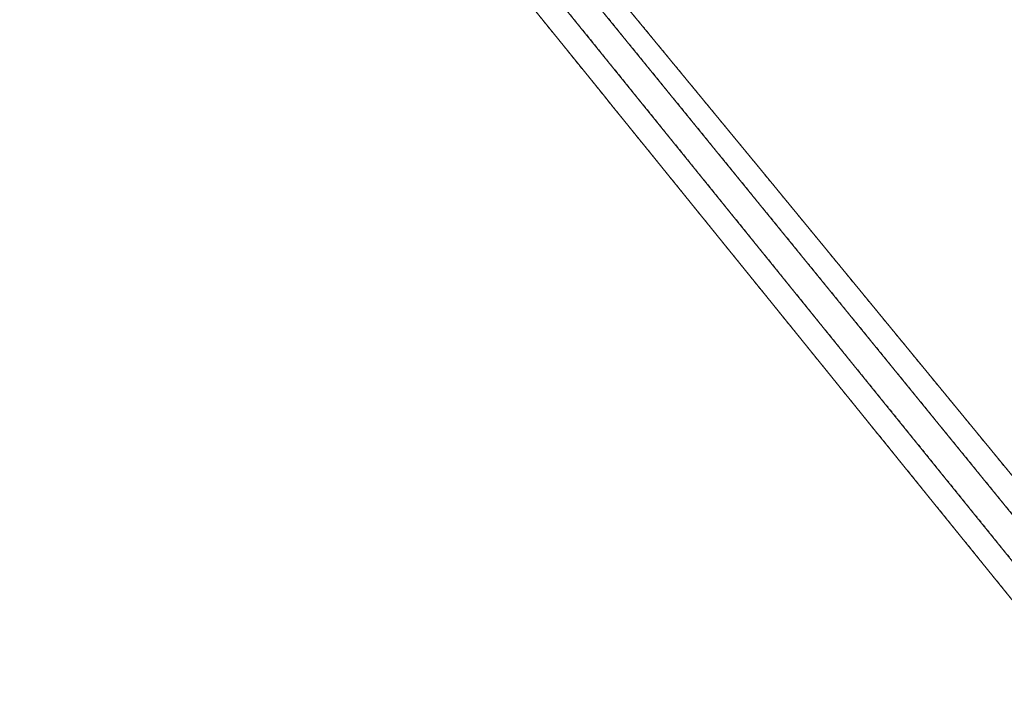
# Model space of a CAD drawing. Header units: millimetres. Extents: x 6505374 to 6517269, y 5595210 to 5612711.
# Tile 230 of 256: x 6513184 to 6513338, y 5610447 to 5610550. Entities that reach past the tile are written whole.
import ezdxf

# ---------------------------------------------------------------- set-up
doc = ezdxf.new("R2010")
doc.units = ezdxf.units.MM
doc.linetypes.add('EGBU01', pattern=[2, 0.5, -0.5, 0.5, -0.5])
doc.layers.add('Użytki gruntowe', color=96, linetype='Continuous', lineweight=0, true_color=0x008000)

msp = doc.modelspace()

# ---------------------------------------------------------------- linework, layer by layer
at = {"layer": 'Użytki gruntowe', "color": 7, "linetype": 'Continuous', "lineweight": 18, "true_color": 0xffffff, "flags": 128}
msp.add_lwpolyline([(6513205.33, 5610630.47), (6513214.28, 5610626.07), (6513220.11, 5610618.48), (6513700.85, 5610028.12), (6513697.08, 5610022.59), (6513205.33, 5610630.47)], close=True, dxfattribs=at)
at = {"layer": 'Użytki gruntowe', "color": 96, "linetype": 'EGBU01', "lineweight": 18, "true_color": 0x008000, "flags": 128}
for points in [[(6513205.33, 5610630.47), (6513214.28, 5610626.07), (6513220.11, 5610618.48), (6513700.85, 5610028.12), (6513697.08, 5610022.59), (6513205.33, 5610630.47)], [(6513043.14, 5610438.57), (6513055.44, 5610451.6), (6513109.24, 5610489.68), (6513125.79, 5610501.74), (6513179.43, 5610548.88), (6513198.98, 5610609.7), (6513209.71, 5610618.87), (6513275.35, 5610537.79), (6513276.93, 5610535.83), (6513278.3, 5610534.14), (6513300.59, 5610506.6), (6513327.43, 5610473.44), (6513353.48, 5610441.26), (6513378.89, 5610409.87), (6513406.12, 5610376.24), (6513417.9, 5610361.67), (6513431.12, 5610345.35), (6513456.7, 5610313.74), (6513470.95, 5610296.15), (6513486.07, 5610277.46), (6513514.02, 5610242.94), (6513538.93, 5610212.17), (6513564.74, 5610180.28), (6513589.16, 5610150.1), (6513615.77, 5610117.23), (6513694.93, 5610019.44), (6513673.05, 5609987.42), (6513650.84, 5609954.94), (6513626.41, 5609919.2), (6513603.46, 5609885.63), (6513580.63, 5609852.22), (6513558.21, 5609819.41), (6513477.45, 5609916.49), (6513475.11, 5609919.3), (6513449.36, 5609950.26), (6513423.52, 5609981.32), (6513410.93, 5609996.46), (6513397.72, 5610012.33), (6513372.77, 5610042.33), (6513370.96, 5610044.5), (6513368.88, 5610046.99), (6513343.27, 5610077.79), (6513330.53, 5610093.11), (6513316.69, 5610109.75), (6513290.75, 5610140.93), (6513288.81, 5610143.26), (6513287.58, 5610144.74), (6513276.35, 5610158.23), (6513264.1, 5610172.96), (6513236.04, 5610206.7), (6513211.1, 5610236.67), (6513209.51, 5610238.58), (6513207.68, 5610240.79), (6513184.29, 5610268.9), (6513158.27, 5610300.17), (6513134.13, 5610329.21), (6513132.47, 5610331.2), (6513130.76, 5610333.26), (6513043.14, 5610438.57)], [(6513232.12, 5610609.31), (6513227.74, 5610614.74), (6513232.31, 5610612.76), (6513401.59, 5610594), (6513437.31, 5610589.55), (6513470.27, 5610586.95), (6513479.15, 5610585.89), (6513500.21, 5610583.41), (6513539.86, 5610580.1), (6513573, 5610576.6), (6513609.23, 5610572.74), (6513647.99, 5610570.34), (6513679.05, 5610567.68), (6513699.03, 5610566.32), (6513723.64, 5610507.41), (6513724.83, 5610504.56), (6513744.09, 5610458.49), (6513746.41, 5610452.91), (6513747.72, 5610449.78), (6513730.24, 5610450.97), (6513694.19, 5610453.41), (6513659.02, 5610455.79), (6513623.85, 5610458.17), (6513588.8, 5610460.55), (6513551.14, 5610463.1), (6513521.79, 5610465.08), (6513488.61, 5610467.33), (6513454.98, 5610469.6), (6513451.25, 5610469.85), (6513448.85, 5610470.01), (6513339.9, 5610477.37), (6513299.79, 5610526.21), (6513266.59, 5610566.54), (6513237.21, 5610603), (6513232.12, 5610609.31)]]:
    msp.add_lwpolyline(points, close=True, dxfattribs=at)
at = {"layer": 'Użytki gruntowe', "color": 7, "linetype": 'Continuous', "lineweight": 18, "true_color": 0xffffff, "flags": 128}
for points in [[(6513130.76, 5610333.26), (6513043.14, 5610438.57), (6513043.14, 5610438.57), (6513055.44, 5610451.6), (6513109.24, 5610489.68), (6513125.79, 5610501.74), (6513179.43, 5610548.88), (6513198.98, 5610609.7), (6513209.71, 5610618.87), (6513275.35, 5610537.79), (6513276.93, 5610535.83), (6513278.3, 5610534.14), (6513300.59, 5610506.6), (6513327.43, 5610473.44), (6513353.48, 5610441.26)], [(6513339.9, 5610477.37), (6513299.79, 5610526.21), (6513266.59, 5610566.54), (6513237.21, 5610603), (6513232.12, 5610609.31), (6513232.12, 5610609.31), (6513227.74, 5610614.74), (6513232.31, 5610612.76), (6513401.59, 5610594)]]:
    msp.add_lwpolyline(points, dxfattribs=at)

doc.saveas('drawing.dxf')
